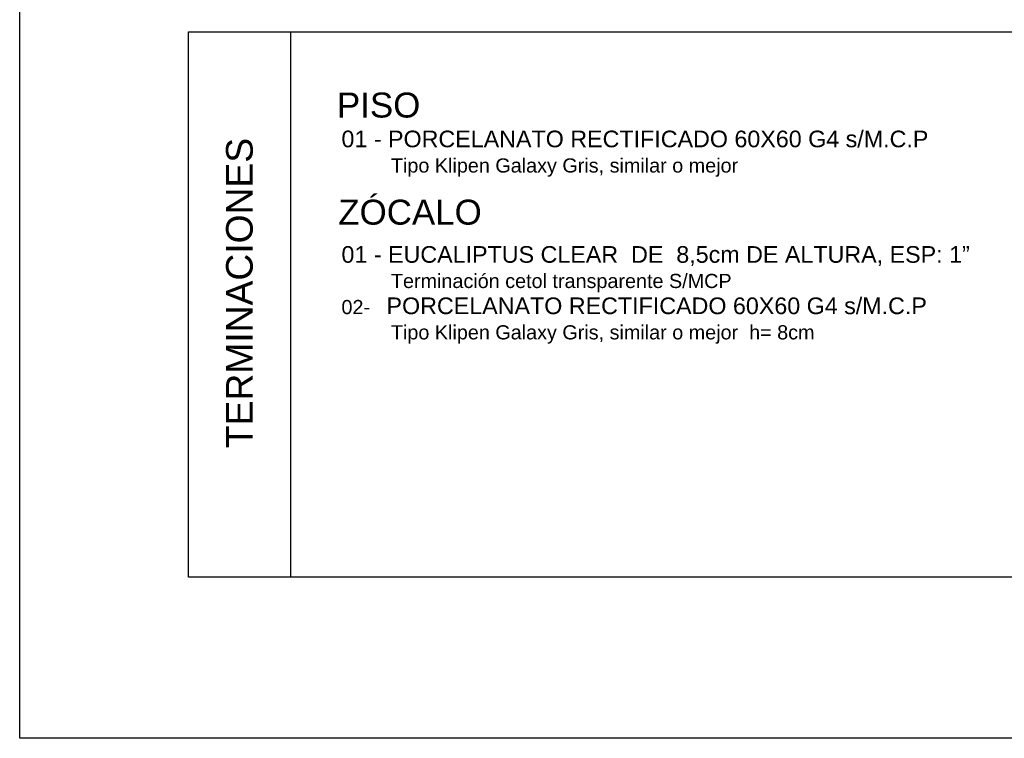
# Model space of a CAD drawing. Header units: metres. Extents: x -4243 to 4656, y 1445 to 4258.
# Tile 31 of 42: x 4525.58 to 4536.18, y 1543.72 to 1551.46. Entities that reach past the tile are written whole.
import ezdxf

# ---------------------------------------------------------------- set-up
doc = ezdxf.new("R2010")
doc.units = ezdxf.units.M
doc.header["$LTSCALE"] = 0.3
for name, color, linetype in [('A HERRERÍA', 4, 'Continuous'), ('CAIF XREF TERMINACIONES$0$TEXTOS', 2, 'Continuous'), ('X-AUXILIARES', 6, 'Continuous')]:
    doc.layers.add(name, color=color, linetype=linetype)
doc.styles.add('CAIF XREF TERMINACIONES$0$arial', font='arial.ttf')
doc.styles.add('CAIF XREF TERMINACIONES$0$ROMANS', font='romans.shx')

msp = doc.modelspace()

# ---------------------------------------------------------------- linework, layer by layer
at = {"layer": 'A HERRERÍA'}
msp.add_lwpolyline([(4525.57794, 1556.67192), (4548.39586, 1556.67192), (4548.39586, 1543.72077), (4525.57794, 1543.72077)], close=True, dxfattribs=at)
at = {"layer": 'X-AUXILIARES'}
msp.add_lwpolyline([(4527.39759, 1551.33209), (4546.15362, 1551.33209), (4546.15362, 1545.45662), (4527.39759, 1545.45662)], close=True, dxfattribs=at)
msp.add_lwpolyline([(4528.49551, 1551.33209), (4528.49551, 1545.45662)], dxfattribs=at)

# ---------------------------------------------------------------- texts
at = {"layer": 'CAIF XREF TERMINACIONES$0$TEXTOS', "color": 2, "width": 8.1872913, "attachment_point": 1, "style": 'CAIF XREF TERMINACIONES$0$arial'}
for s, insert, char_height in [('PISO ', (4528.99554, 1550.67668), 0.2691), ('01 - PORCELANATO RECTIFICADO 60X60 G4 s/M.C.P{\\H0.85x; \\P         Tipo Klipen Galaxy Gris, similar o mejor}', (4529.04412, 1550.26671), 0.1794), ('ZÓCALO ', (4529.00967, 1549.52278), 0.2691), ('01 - {\\C256;EUCALIPTUS CLEAR  DE  8,5cm DE ALTURA, ESP: 1” \\P\\H0.85x;         Terminación cetol transparente\\C2; S/MCP\\P02-   }PORCELANATO RECTIFICADO 60X60 G4 s/M.C.P{\\H0.85x; \\P         Tipo Klipen Galaxy Gris, similar o mejor  h= 8cm\\P}\\P {\\H0.85x; }', (4529.04412, 1549.02255), 0.1794)]:
    msp.add_mtext(s, dxfattribs=dict(at, insert=insert, char_height=char_height))
at = {"layer": 'CAIF XREF TERMINACIONES$0$TEXTOS', "color": 7, "insert": (4527.94634, 1548.51747), "char_height": 0.28704, "width": 6.279, "attachment_point": 5, "rotation": 90, "style": 'CAIF XREF TERMINACIONES$0$ROMANS'}
msp.add_mtext('{\\fArial|b0|i0|c0|p34;TERMINACIONES}', dxfattribs=at)

doc.saveas('drawing.dxf')
